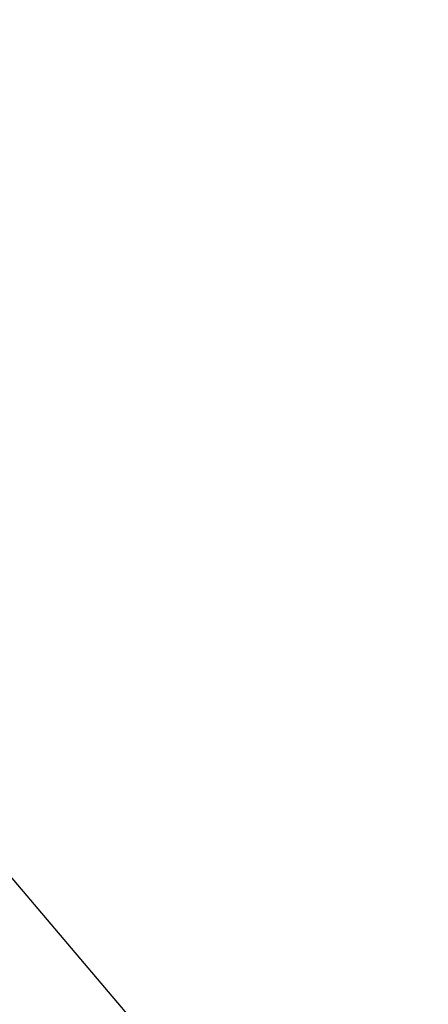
# Model space of a CAD drawing. Header units: millimetres. Extents: x -8078 to 234695, y -4319 to 602442.
# Tile 111 of 152: x 80822 to 81222, y 283496 to 284460. Entities that reach past the tile are written whole.
import ezdxf

# ---------------------------------------------------------------- set-up
doc = ezdxf.new("R2010")
doc.units = ezdxf.units.MM
doc.header["$MEASUREMENT"] = 0
doc.layers.add('FLUID-WK6-150-NUM', color=7, linetype='Continuous')
doc.styles.add('FDBES', font='simplex.shx')
doc.dimstyles.new('FDBES', dxfattribs={"dimscale": 50, "dimtxt": 4, "dimasz": 2.5, "dimexe": 0.8, "dimexo": 2, "dimgap": 1, "dimtad": 1, "dimdsep": 46, "dimtxsty": 'FDBES', "dimcen": 2.5, "dimclrd": 4, "dimclre": 5, "dimadec": 0, "dimazin": 0, "dimtfac": 1, "dimtmove": 0, "dimatfit": 3, "dimfxl": 1, "dimarcsym": 0})

# ---------------------------------------------------------------- blocks, each defined once
blk = doc.blocks.new('*U56333')
at = {"color": 7, "lineweight": -2}
blk.add_leader([(0, 0), (-1092.43, 1065.14)], dimstyle='FDBES', override={"dimscale": 37.5, "dimclrd": 7, "dimclre": 7}, dxfattribs=at)
blk = doc.blocks.new('*U56334')
at = {"color": 7, "lineweight": -2}
blk.add_leader([(0, 0), (-1120.75, 1320.52)], dimstyle='FDBES', override={"dimscale": 37.5, "dimclrd": 7, "dimclre": 7}, dxfattribs=at)

msp = doc.modelspace()

# ---------------------------------------------------------------- block references
at = {"layer": 'FLUID-WK6-150-NUM', "linetype": 'ByBlock', "lineweight": -2}
for name, p in [('*U56334', (81222.18, 283139.48, 1384)), ('*U56333', (81082.18, 283139.6, 1384))]:
    msp.add_blockref(name, p, dxfattribs=at)

doc.saveas('drawing.dxf')
